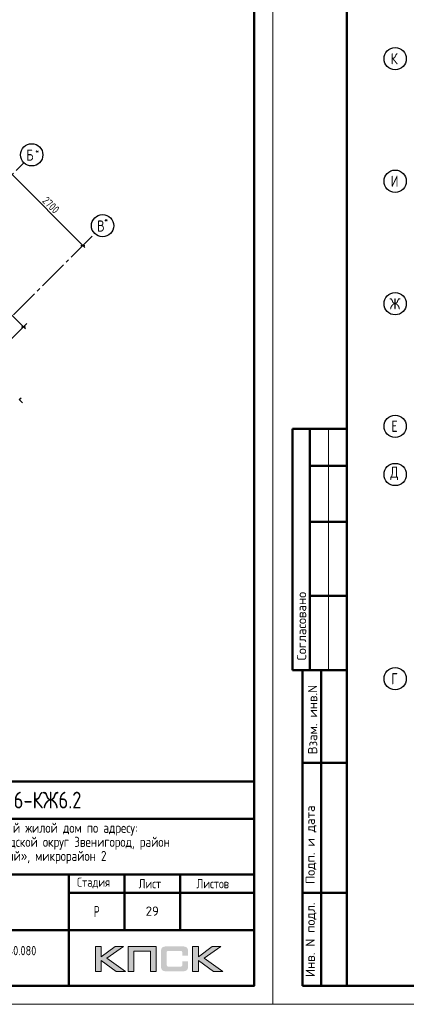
# Model space of a CAD drawing. Header units: millimetres. Extents: x 40580 to 1168286, y -220995 to 81020.
# Tile 133 of 194: x 447943 to 458368, y -128368 to -101847. Entities that reach past the tile are written whole.
import ezdxf

# ---------------------------------------------------------------- set-up
doc = ezdxf.new("R2010")
doc.units = ezdxf.units.MM
doc.linetypes.add('______5', pattern=[1100, 800, -100, 100, -100])
doc.linetypes.add('CENTER', pattern=[2, 1.25, -0.25, 0.25, -0.25])
doc.layers.add('Standard', color=7, linetype='Continuous', lineweight=25)
doc.layers.add('ОСИ', color=7, linetype='CENTER', lineweight=15)
doc.styles.add('GOST 2.304-81', font='txt')
doc.styles.add('ISOCPEUR', font='isocpeur.ttf')
doc.styles.get("Standard").update_dxf_attribs({"font": 'isocpeur.ttf'})

msp = doc.modelspace()

# ---------------------------------------------------------------- hatches: boundary and pattern name
h = msp.add_hatch(color=256)
h.paths.add_polyline_path([(450741.2, -126811.5), (450513.7, -126811.5), (450141.7, -127091.5), (450141.7, -126811.5), (449984.1, -126811.5), (449984.1, -127483.6), (450141.7, -127483.6), (450141.7, -127188.3), (450544.2, -127483.6), (450795.9, -127483.6), (450295.2, -127128.2)])
h.paths.add_polyline_path([(451024, -126938), (451469.3, -126938), (451469.3, -127483.6), (451625.6, -127483.6), (451625.6, -126811.5), (451459, -126811.5), (450867.8, -126811.5), (450867.8, -126970.5), (450867.8, -127483.6), (451024, -127483.6)])
h.paths.add_polyline_path([(452763.8, -126808), (452606.1, -126808), (452606.1, -127480.8), (452763.8, -127480.8), (452763.8, -127184.9), (453166.2, -127480.8), (453417.9, -127480.8), (452917.3, -127124.7), (453363.3, -126808), (453136.5, -126808), (452763.8, -127088.1)])
msp.add_hatch(color=256).paths.add_polyline_path([(452474.8, -126882.7), (452472.7, -126875.1), (452469.9, -126868.9), (452466.5, -126862.7), (452463, -126856.4), (452459.5, -126851.6), (452455.4, -126846.8), (452451.2, -126841.9), (452447.1, -126837.8), (452441.6, -126834.3), (452436, -126830.2), (452429.8, -126826.7), (452422.9, -126823.9), (452416, -126821.2), (452408.4, -126818.4), (452400.8, -126816.3), (452382.8, -126812.9), (452363.4, -126810.1), (452342, -126808.7), (452318.5, -126808), (451917.4, -126808), (451893.9, -126808.7), (451873.2, -126810.1), (451853.1, -126812.9), (451835.8, -126816.3), (451827.5, -126819.1), (451819.9, -126821.2), (451813, -126823.9), (451806.8, -126827.4), (451800.6, -126830.2), (451794.3, -126834.3), (451789.5, -126837.8), (451784.7, -126841.9), (451780.5, -126846.8), (451777.1, -126851.6), (451772.9, -126856.4), (451769.4, -126862.7), (451766.7, -126868.9), (451763.9, -126875.8), (451761.2, -126882.7), (451759.1, -126890.3), (451755.6, -126906.9), (451752.9, -126924.9), (451750.8, -126944.9), (451750.8, -126967.1), (451750.8, -127321.1), (451750.8, -127343.2), (451752.9, -127363.3), (451755.6, -127382), (451759.1, -127398.6), (451761.2, -127406.2), (451763.9, -127413.1), (451766.7, -127420), (451769.4, -127426.2), (451772.9, -127431.7), (451777.1, -127437.3), (451780.5, -127442.1), (451784.7, -127447), (451789.5, -127451.1), (451795, -127454.6), (451800.6, -127458), (451806.8, -127461.5), (451813, -127464.9), (451820.6, -127467), (451827.5, -127469.8), (451835.8, -127471.8), (451853.1, -127476), (451873.2, -127478.1), (451894.6, -127480.1), (451917.4, -127480.8), (452318.5, -127480.8), (452342, -127480.1), (452363.4, -127478.8), (452382.8, -127476), (452400.1, -127472.5), (452408.4, -127469.8), (452416, -127467.7), (452422.9, -127464.9), (452429.8, -127461.5), (452436, -127458.7), (452441.6, -127454.6), (452447.1, -127451.1), (452451.2, -127447), (452455.4, -127442.8), (452459.5, -127437.3), (452463, -127432.4), (452466.5, -127426.2), (452469.9, -127420), (452472.7, -127413.8), (452474.8, -127406.2), (452477.5, -127398.6), (452481, -127382), (452483.7, -127364), (452485.1, -127343.2), (452485.8, -127321.1), (452485.8, -127209.8), (452328.9, -127209.8), (452328.9, -127300.4), (452328.9, -127306.6), (452328.2, -127312.8), (452326.8, -127318.3), (452325.4, -127323.9), (452323.3, -127328.7), (452321.2, -127332.9), (452318.5, -127337), (452315, -127340.5), (452311.6, -127343.9), (452307.4, -127346.7), (452302.6, -127348.8), (452297.7, -127350.8), (452292.9, -127352.2), (452286.7, -127352.9), (452280.4, -127353.6), (452274.2, -127354.3), (451950.6, -127354.3), (451945.1, -127353.6), (451940.2, -127352.9), (451936.1, -127350.8), (451931.9, -127348.8), (451927.8, -127346), (451924.3, -127343.2), (451920.9, -127339.8), (451918.1, -127335.6), (451915.3, -127331.5), (451913.3, -127327.3), (451911.2, -127322.5), (451909.8, -127317.6), (451907.7, -127308), (451907.1, -127298.3), (451907.1, -126975.4), (451907.1, -126969.8), (451907.7, -126964.3), (451909.1, -126959.5), (451910.5, -126954.6), (451911.9, -126950.5), (451914, -126947), (451916.7, -126943.6), (451919.5, -126940.1), (451923, -126937.3), (451926.4, -126934.6), (451930.6, -126932.5), (451934.7, -126931.1), (451939.6, -126929.7), (451944.4, -126929), (451949.9, -126928.4), (451955.5, -126928.4), (452274.2, -126928.4), (452280.4, -126928.4), (452286.7, -126929), (452292.2, -126930.4), (452297, -126931.8), (452301.9, -126933.9), (452306.7, -126936), (452310.9, -126939.4), (452314.3, -126942.2), (452317.8, -126946.3), (452320.6, -126950.5), (452323.3, -126954.6), (452325.4, -126959.5), (452326.8, -126964.3), (452328.2, -126969.8), (452328.9, -126976.1), (452328.9, -126982.3), (452328.9, -127056.3), (452485.8, -127056.3), (452485.8, -126967.1), (452485.1, -126944.9), (452483.7, -126924.9), (452481, -126906.9), (452476.8, -126890.3)])

# ---------------------------------------------------------------- linework, layer by layer
at = {"lineweight": 0}
for points in [[(449984.1, -127483.6), (449984.1, -126811.5), (450141.7, -126811.5), (450141.7, -127091.5), (450513.7, -126811.5), (450741.2, -126811.5), (450295.2, -127128.2), (450795.9, -127483.6), (450544.2, -127483.6), (450141.7, -127188.3), (450141.7, -127483.6), (449984.1, -127483.6)], [(451024, -127483.6), (451024, -126938), (451469.3, -126938), (451469.3, -127483.6), (451625.6, -127483.6), (451625.6, -126811.5), (451459, -126811.5), (450867.8, -126811.5), (450867.8, -126970.5), (450867.8, -127483.6), (451024, -127483.6)], [(452606.1, -127480.8), (452606.1, -126808), (452763.8, -126808), (452763.8, -127088.1), (453136.5, -126808), (453363.3, -126808), (452917.3, -127124.7), (453417.9, -127480.8), (453166.2, -127480.8), (452763.8, -127184.9), (452763.8, -127480.8), (452606.1, -127480.8)]]:
    msp.add_lwpolyline(points, close=True, dxfattribs=at)
at = {"layer": 'Standard', "color": 7, "linetype": 'Continuous', "lineweight": -3, "transparency": 33554687}
for p, q in [((442553.1, -104627.3), (448047.3, -110121.5)), ((447737.4, -106019), (449646.6, -107928.2)), ((449646.6, -107928.2), (449699.6, -107981.3)), ((448047.3, -110121.5), (448100.3, -110174.5)), ((447927.7, -112081.3), (447980.7, -112028.3))]:
    msp.add_line(p, q, dxfattribs=at)
at = {"layer": 'Standard', "color": 251, "linetype": 'Continuous', "lineweight": -3, "true_color": 0x656565, "transparency": 33554687}
for p, q in [((449646.6, -107928.2), (449558.2, -108016.6)), ((449646.6, -107928.2), (449809.6, -107765.2)), ((449646.6, -107928.2), (449735, -107839.8)), ((448047.3, -110121.5), (448135.7, -110033.1)), ((448047.3, -110121.5), (447078.3, -111090.5)), ((448047.3, -110121.5), (447958.9, -110209.9)), ((447927.7, -112081.3), (448016.1, -112169.7))]:
    msp.add_line(p, q, dxfattribs=at)
at = {"layer": 'Standard', "color": 7, "linetype": 'Continuous', "lineweight": 25, "transparency": 33554687}
for p, q in [((449593.6, -107928.2), (449699.6, -107928.2)), ((447994.3, -110121.5), (448100.3, -110121.5)), ((454268.3, -127868.5), (454268.3, -122368.5)), ((435768.3, -127868.5), (454268.3, -127868.5)), ((435768.3, -127868.5), (454268.3, -127868.5)), ((435768.3, -127868.5), (454268.3, -127868.5))]:
    msp.add_line(p, q, dxfattribs=at)
at = {"layer": 'Standard', "color": 7, "linetype": 'Continuous', "lineweight": 50, "transparency": 33554687}
for p, q in [((456768.3, -112868.4), (455295.1, -112868.4)), ((455295.1, -112868.4), (455295.1, -119368.4)), ((455295.1, -112868.4), (455295.1, -119368.4)), ((455768.3, -112868.4), (455768.3, -119368.4)), ((456768.3, -113868.4), (455768.3, -113868.4)), ((456768.3, -115368.4), (455768.3, -115368.4)), ((456768.3, -117368.4), (455768.3, -117368.4)), ((455295.1, -119368.4), (456768.3, -119368.4)), ((455568.3, -127868.4), (455568.3, -119368.4)), ((455568.3, -127868.4), (455568.3, -119368.4)), ((456068.3, -127868.4), (456068.3, -119368.4)), ((455568.3, -121868.4), (456768.3, -121868.4)), ((435768.3, -122368.5), (454268.3, -122368.5)), ((442268.3, -123368.5), (454268.3, -123368.5)), ((442268.3, -124868.5), (454268.3, -124868.5)), ((449268.3, -126368.5), (449268.3, -124868.5)), ((450768.3, -126368.5), (450768.3, -124868.5)), ((452268.3, -126368.5), (452268.3, -124868.5)), ((449268.3, -125368.5), (454268.3, -125368.5)), ((455568.3, -125368.4), (456768.3, -125368.4)), ((442268.3, -126368.5), (454268.3, -126368.5)), ((449268.3, -127868.5), (449268.3, -126368.5)), ((449268.3, -127868.5), (449268.3, -126368.5)), ((456768.3, -127868.4), (455568.3, -127868.4))]:
    msp.add_line(p, q, dxfattribs=at)
at = {"layer": 'Standard', "color": 7, "linetype": 'Continuous', "lineweight": 13, "transparency": 33554687}
msp.add_line((456268.3, -112868.4), (456268.3, -119368.4), dxfattribs=at)
for points in [[(425068.3, -128368.4), (454768.3, -128368.4), (454768.3, -86368.4), (425068.3, -86368.4), (425068.3, -128368.4)], [(454768.3, -128368.4), (484468.3, -128368.4), (484468.3, -86368.4), (454768.3, -86368.4), (454768.3, -128368.4)]]:
    msp.add_lwpolyline(points, close=True, dxfattribs=at)
at = {"layer": 'Standard', "color": 7, "linetype": 'Continuous', "lineweight": 50, "transparency": 33554687}
for points in [[(427068.3, -86868.4), (454268.3, -86868.4), (454268.3, -127868.4), (427068.3, -127868.4), (427068.3, -86868.4)], [(456768.3, -86868.4), (483968.3, -86868.4), (483968.3, -127868.4), (456768.3, -127868.4), (456768.3, -86868.4)]]:
    msp.add_lwpolyline(points, close=True, dxfattribs=at)
at = {"layer": 'ОСИ', "color": 8, "linetype": '______5', "lineweight": -3, "transparency": 33554687}
for p, q in [((436959.6, -116796.8), (448056.9, -105699.5)), ((439222.3, -118352.5), (449966.1, -107608.7))]:
    msp.add_line(p, q, dxfattribs=at)
at = {"layer": 'ОСИ', "color": 7, "linetype": 'Continuous', "lineweight": -3, "transparency": 33554687}
for centre in [(458068.3, -102898.4), (448269.1, -105487.4), (458068.3, -106198.4), (450178.2, -107396.6), (458068.3, -109498.4), (458068.3, -112798.4), (458068.3, -114098.4), (458068.3, -114098.4), (458068.3, -119598.4)]:
    msp.add_circle(centre, 300, dxfattribs=at)

# ---------------------------------------------------------------- texts
at = {"layer": 'Standard', "color": 7, "linetype": 'Continuous', "lineweight": 25, "transparency": 33554687, "insert": (448533.8, -106744.8), "char_height": 220, "width": 672.63, "attachment_point": 7, "rotation": 315, "style": 'GOST 2.304-81'}
msp.add_mtext('2700', dxfattribs=at)
at = {"layer": 'Standard', "color": 7, "linetype": 'Continuous', "lineweight": 50, "transparency": 33554687, "char_height": 250, "attachment_point": 7, "rotation": 90, "style": 'ISOCPEUR'}
for s, insert, width in [('\\A1;{\\fISOCPEUR|i0|b0;\\H250.000000;\\W1.000000;\\C7;Согласовано}\\P', (455668.3, -119107), 2071.875), ('\\A1;{\\fISOCPEUR|i0|b0;\\H250.000000;\\W1.000000;\\C7;Взам. инв.N}\\P', (455966.2, -121632.6), 1909.099), ('\\A1;{\\fISOCPEUR|i0|b0;\\H250.000000;\\W1.000000;\\C7;Подп. и дата}\\P', (455942.6, -125126.3), 2197.059), ('\\A1;{\\fISOCPEUR|i0|b0;\\H250.000000;\\W1.000000;\\C7;Инв. N подл.}\\P', (455942.6, -127634.4), 2021.795)]:
    msp.add_mtext(s, dxfattribs=dict(at, insert=insert, width=width))
at = {"layer": 'Standard', "color": 7, "linetype": 'Continuous', "lineweight": 50, "transparency": 33554687, "insert": (446850.8, -123093.5), "char_height": 450, "width": 3070.526, "attachment_point": 7, "style": 'GOST 2.304-81'}
msp.add_mtext('23-16-КЖ6.2', dxfattribs=at)
at = {"layer": 'Standard', "color": 7, "linetype": 'Continuous', "lineweight": 25, "transparency": 33554687, "attachment_point": 7, "style": 'GOST 2.304-81'}
for s, insert, char_height, width in [('Многоквартирный\\~жилой\\~дом\\~по\\~адресу:\\~', (445478.3, -123823.5), 270, 5717.08), ('Московская\\~область,\\~городской\\~округ\\~Звенигород,\\~район\\~', (444272.3, -124201.5), 270, 8136.208), ('«Восточный»,\\~микрорайон\\~2', (446364.8, -124579.5), 270, 3952.828), ('Стадия', (449488.8, -125243.7), 250, 1031.097), ('Лист', (451151.9, -125243.7), 250, 782.227), ('Листов', (452711.1, -125243.7), 250, 1066.504), ('\\W0.77;Р', (449945.3, -126018.5), 300, 262.931)]:
    msp.add_mtext(s, dxfattribs=dict(at, insert=insert, char_height=char_height, width=width))
at = {"layer": 'Standard', "color": 7, "linetype": 'Continuous', "lineweight": 13, "transparency": 33554687, "insert": (451518.3, -125858.5), "char_height": 250, "width": 459.375, "attachment_point": 5, "style": 'ISOCPEUR'}
msp.add_mtext('\\A1;{\\fISOCPEUR|i0|b0;\\H250.000000;\\W1.000000;\\C7;29}\\P', dxfattribs=at)
at = {"layer": 'Standard', "color": 7, "linetype": 'Continuous', "lineweight": 25, "transparency": 33554687, "insert": (445768.3, -126797.6), "char_height": 250, "width": 6566.875, "attachment_point": 2, "line_spacing_factor": 0.903614}
msp.add_mtext('{\\fGOST 2.304-81|b0|i0|c0|p0;Опалубочный план плит на отм. +40.080 }\\P{\\fGOST 2.304-81|b0|i0|c0|p0;(секции 3, 4)}', dxfattribs=at)
at = {"layer": 'ОСИ', "color": 7, "linetype": 'Continuous', "lineweight": 25, "transparency": 33554687, "attachment_point": 7, "style": 'ISOCPEUR'}
for s, insert, char_height, width in [('\\W0.80;К', (457948.3, -103048.4), 300, 359.83), ('\\W0.80;*', (448362.6, -105469.9), 180, 215.9), ('\\W0.80;Б', (448122.6, -105644.9), 300, 359.83), ('\\W0.80;И', (457948.3, -106348.4), 300, 359.83), ('\\W0.80;*', (450217.1, -107320.9), 180, 215.909), ('\\W0.80;В', (450031.7, -107554.1), 300, 359.83), ('\\W0.83;Ж', (457918.3, -109648.4), 300, 425), ('\\W0.78;Е', (457963.3, -112948.4), 300, 326.853), ('\\W0.82;Д', (457933.3, -114248.4), 300, 392.649), ('\\W0.78;Г', (457963.3, -119748.4), 300, 326.853)]:
    msp.add_mtext(s, dxfattribs=dict(at, insert=insert, char_height=char_height, width=width))

doc.saveas('drawing.dxf')
